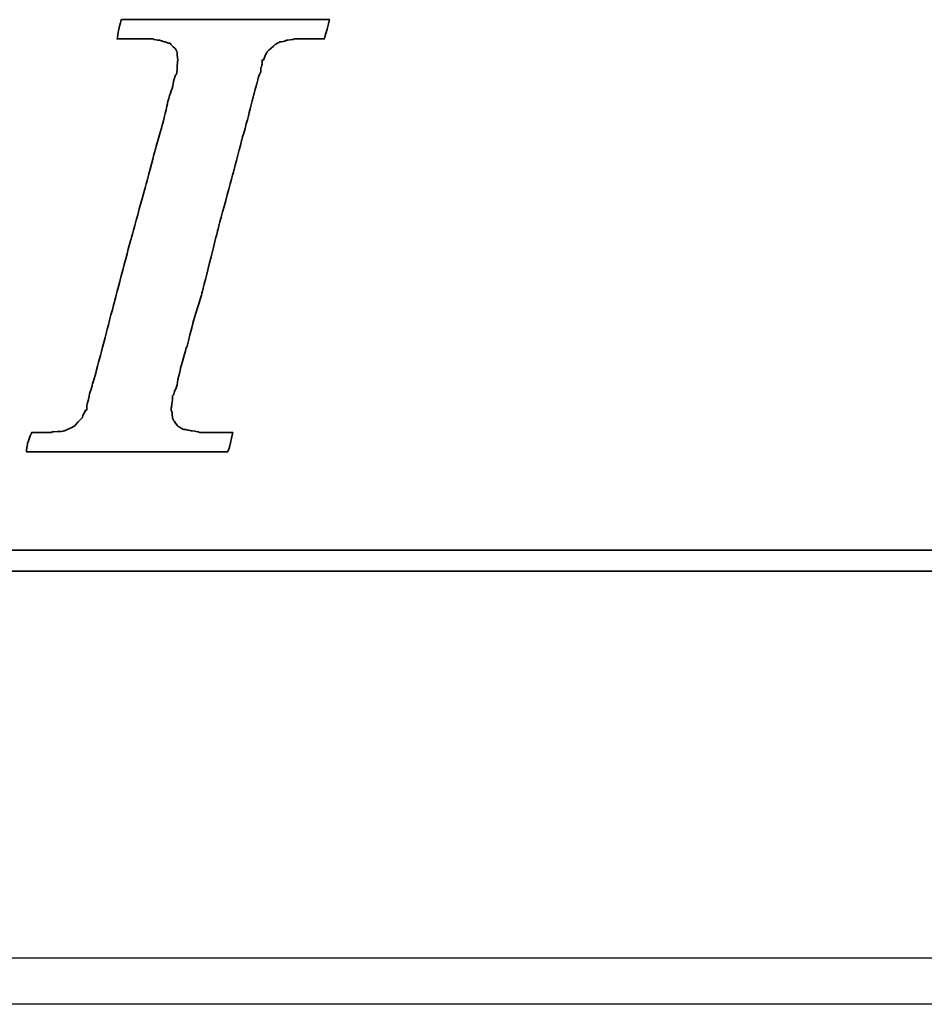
# Model space of a CAD drawing. Header units: millimetres. Extents: x 2891 to 6329, y -1599 to 860.
# Tile 238 of 256: x 3694 to 3703, y -223 to -212. Entities that reach past the tile are written whole.
import ezdxf

# ---------------------------------------------------------------- set-up
doc = ezdxf.new("R2010")
doc.units = ezdxf.units.MM
doc.layers.get('0').update_dxf_attribs({"linetype": 'CONTINUOUS'})
doc.layers.add('DIM', color=4, linetype='CONTINUOUS')
doc.layers.add('layer 1', color=7, linetype='CONTINUOUS')

# ---------------------------------------------------------------- blocks, each defined once
blk = doc.blocks.new('TBI MOTION logo(完整正式版)')
at = {"layer": 'layer 1', "color": 22, "lineweight": 35}
for points, knots in [([(-40.59125, -7.94375), (-40.59125, -7.94375), (-40.97375, -7.94375), (-40.97375, -7.94375), (-40.97375, -7.94375), (-40.97375, -7.94375), (-41.38125, -7.94375), (-41.38125, -7.94375), (-41.38125, -7.94375), (-41.38125, -7.94375), (-41.54875, -7.94375), (-41.54875, -7.94375), (-41.54875, -7.94375), (-41.54875, -7.94375), (-41.59875, -7.94375), (-41.59875, -7.94375), (-41.59875, -7.94375), (-41.59875, -7.94375), (-41.88375, -7.94375), (-41.88375, -7.94375), (-41.88375, -7.94375), (-41.88375, -7.94375), (-41.90875, -7.91875), (-41.90875, -7.91875), (-41.90875, -7.91875), (-41.90875, -7.91875), (-42.19875, -7.87125), (-42.19875, -7.87125), (-42.19875, -7.87125), (-42.19875, -7.87125), (-42.43875, -7.82375), (-42.43875, -7.82375), (-42.43875, -7.82375), (-42.43875, -7.82375), (-42.45875, -7.82375), (-42.45875, -7.82375), (-42.45875, -7.82375), (-42.45875, -7.82375), (-42.48625, -7.82375), (-42.48625, -7.82375), (-42.48625, -7.82375), (-42.48625, -7.82375), (-42.67625, -7.72375), (-42.67625, -7.72375), (-42.67625, -7.72375), (-42.67625, -7.72375), (-42.70125, -7.70375), (-42.70125, -7.70375), (-42.70125, -7.70375), (-42.70125, -7.70375), (-42.72375, -7.67875), (-42.72375, -7.67875), (-42.72375, -7.67875), (-42.72375, -7.67875), (-42.86875, -7.48875), (-42.86875, -7.48875), (-42.86875, -7.48875), (-42.86875, -7.48875), (-42.89375, -7.43875), (-42.89375, -7.43875), (-42.89375, -7.43875), (-42.89375, -7.43875), (-42.91875, -7.38875), (-42.91875, -7.38875), (-42.91875, -7.38875), (-42.91875, -7.38875), (-42.93875, -7.12875), (-42.93875, -7.12875), (-42.93875, -7.12875), (-42.93875, -7.12875), (-42.96375, -7.10375), (-42.96375, -7.10375), (-42.96375, -7.10375), (-42.96375, -7.10375), (-42.96375, -7.05375), (-42.96375, -7.05375), (-42.96375, -7.05375), (-42.96375, -7.05375), (-42.96375, -7.00875), (-42.96375, -7.00875), (-42.96375, -7.00875), (-42.96375, -7.00875), (-42.91875, -6.69625), (-42.91875, -6.69625), (-42.91875, -6.69625), (-42.91875, -6.69625), (-42.91875, -6.62375), (-42.91875, -6.62375), (-42.91875, -6.62375), (-42.91875, -6.62375), (-42.91875, -6.59625), (-42.91875, -6.59625), (-42.91875, -6.59625), (-42.91875, -6.59625), (-42.91875, -6.57375), (-42.91875, -6.57375), (-42.91875, -6.57375), (-42.91875, -6.57375), (-42.91875, -6.52875), (-42.91875, -6.52875), (-42.91875, -6.52875), (-42.91875, -6.52875), (-42.89375, -6.50375), (-42.89375, -6.50375), (-42.89375, -6.50375), (-42.89375, -6.50375), (-42.84375, -6.38375), (-42.84375, -6.38375), (-42.84375, -6.38375), (-42.84375, -6.38375), (-42.84375, -6.35875), (-42.84375, -6.35875), (-42.84375, -6.35875), (-42.84375, -6.35875), (-42.74625, -6.14375), (-42.74625, -6.14375), (-42.74625, -6.14375), (-42.74625, -6.14375), (-42.70125, -5.85375), (-42.70125, -5.85375), (-42.70125, -5.85375), (-42.70125, -5.85375), (-42.60375, -5.47125), (-42.60375, -5.47125), (-42.60375, -5.47125), (-42.60375, -5.47125), (-42.60375, -5.44875), (-42.60375, -5.44875), (-42.60375, -5.44875), (-42.60375, -5.44875), (-42.38875, -4.67875), (-42.38875, -4.67875), (-42.38875, -4.67875), (-42.38875, -4.67875), (-42.36375, -4.65375), (-42.36375, -4.65375), (-42.36375, -4.65375), (-42.36375, -4.65375), (-42.12375, -3.69625), (-42.12375, -3.69625), (-42.12375, -3.69625), (-42.12375, -3.69625), (-42.12375, -3.67374), (-42.12375, -3.67374), (-42.12375, -3.67374), (-42.12375, -3.67374), (-41.78875, -2.59374), (-41.78875, -2.59374), (-41.78875, -2.59374), (-41.78875, -2.59374), (-41.18875, -0.19375), (-41.18875, -0.19375), (-41.18875, -0.19375), (-41.18875, -0.19375), (-40.54375, 2.20624), (-40.54375, 2.20624), (-40.54375, 2.20624), (-40.54375, 2.20624), (-40.25375, 3.30875), (-40.25375, 3.30875), (-40.25375, 3.30875), (-40.25375, 3.30875), (-39.98875, 4.27125), (-39.98875, 4.27125), (-39.98875, 4.27125), (-39.98875, 4.27125), (-39.77375, 5.13125), (-39.77375, 5.13125), (-39.77375, 5.13125), (-39.77375, 5.13125), (-39.67875, 5.47125), (-39.67875, 5.47125), (-39.67875, 5.47125), (-39.67875, 5.47125), (-39.60375, 5.75625), (-39.60375, 5.75625), (-39.60375, 5.75625), (-39.60375, 5.75625), (-39.60375, 5.78125), (-39.60375, 5.78125), (-39.60375, 5.78125), (-39.60375, 5.78125), (-39.50875, 5.97125), (-39.50875, 5.97125), (-39.50875, 5.97125), (-39.50875, 5.97125), (-39.50875, 6.13875), (-39.50875, 6.13875), (-39.50875, 6.13875), (-39.50875, 6.13875), (-39.48625, 6.16625), (-39.48625, 6.16625), (-39.48625, 6.16625), (-39.48625, 6.16625), (-39.46125, 6.28625), (-39.46125, 6.28625), (-39.46125, 6.28625), (-39.46125, 6.28625), (-39.46125, 6.42625), (-39.46125, 6.42625), (-39.46125, 6.42625), (-39.46125, 6.42625), (-39.41375, 6.42625), (-39.41375, 6.42625), (-39.41375, 6.42625), (-39.41375, 6.42625), (-39.29375, 6.69125), (-39.29375, 6.69125), (-39.29375, 6.69125), (-39.29375, 6.69125), (-39.26875, 6.74125), (-39.26875, 6.74125), (-39.26875, 6.74125), (-39.26875, 6.74125), (-39.24375, 6.76625), (-39.24375, 6.76625), (-39.24375, 6.76625), (-39.24375, 6.76625), (-38.98375, 7.00624), (-38.98375, 7.00624), (-38.98375, 7.00624), (-38.98375, 7.00624), (-38.95625, 7.02624), (-38.95625, 7.02624), (-38.95625, 7.02624), (-38.95625, 7.02624), (-38.78875, 7.12624), (-38.78875, 7.12624), (-38.78875, 7.12624), (-38.78875, 7.12624), (-38.76375, 7.12624), (-38.76375, 7.12624), (-38.76375, 7.12624), (-38.76375, 7.12624), (-38.74375, 7.12624), (-38.74375, 7.12624), (-38.74375, 7.12624), (-38.74375, 7.12624), (-38.52875, 7.17125), (-38.52875, 7.17125), (-38.52875, 7.17125), (-38.52875, 7.17125), (-38.52875, 7.19624), (-38.52875, 7.19624), (-38.52875, 7.19624), (-38.52875, 7.19624), (-38.50375, 7.19624), (-38.50375, 7.19624), (-38.50375, 7.19624), (-38.50375, 7.19624), (-38.26125, 7.21875), (-38.26125, 7.21875), (-38.26125, 7.21875), (-38.26125, 7.21875), (-38.23875, 7.24624), (-38.23875, 7.24624), (-38.23875, 7.24624), (-38.23875, 7.24624), (-38.21625, 7.24624), (-38.21625, 7.24624), (-38.21625, 7.24624), (-38.21625, 7.24624), (-38.18875, 7.24624), (-38.18875, 7.24624), (-38.18875, 7.24624), (-38.18875, 7.24624), (-37.90375, 7.24624), (-37.90375, 7.24624), (-37.90375, 7.24624), (-37.90375, 7.24624), (-37.85375, 7.24624), (-37.85375, 7.24624), (-37.85375, 7.24624), (-37.85375, 7.24624), (-37.75875, 7.24624), (-37.75875, 7.24624), (-37.75875, 7.24624), (-37.75875, 7.24624), (-37.42375, 7.24624), (-37.42375, 7.24624), (-37.42375, 7.24624), (-37.42375, 7.24624), (-37.08875, 7.24624), (-37.08875, 7.24624), (-37.08875, 7.24624), (-37.08875, 7.24624), (-37.06375, 7.24624), (-37.06375, 7.24624), (-37.06375, 7.24624), (-37.06375, 7.24624), (-37.06375, 7.26624), (-37.06375, 7.26624), (-37.06375, 7.26624), (-37.06375, 7.26624), (-37.03875, 7.29125), (-37.03875, 7.29125), (-37.03875, 7.29125), (-37.03875, 7.29125), (-37.03875, 7.31625), (-37.03875, 7.31625), (-37.03875, 7.31625), (-37.03875, 7.31625), (-36.94125, 7.67625), (-36.94125, 7.67625), (-36.94125, 7.67625), (-36.94125, 7.67625), (-36.86875, 7.98625), (-36.86875, 7.98625), (-36.86875, 7.98625), (-36.86875, 7.98625), (-36.98875, 7.98625), (-36.98875, 7.98625), (-36.98875, 7.98625), (-36.98875, 7.98625), (-37.42375, 7.98625), (-37.42375, 7.98625), (-37.42375, 7.98625), (-37.42375, 7.98625), (-37.94875, 7.98625), (-37.94875, 7.98625), (-37.94875, 7.98625), (-37.94875, 7.98625), (-38.57375, 7.98625), (-38.57375, 7.98625), (-38.57375, 7.98625), (-38.57375, 7.98625), (-39.29375, 7.98625), (-39.29375, 7.98625), (-39.29375, 7.98625), (-39.29375, 7.98625), (-40.82875, 7.98625), (-40.82875, 7.98625), (-40.82875, 7.98625), (-40.82875, 7.98625), (-42.36375, 7.98625), (-42.36375, 7.98625), (-42.36375, 7.98625), (-42.36375, 7.98625), (-43.08375, 7.98625), (-43.08375, 7.98625), (-43.08375, 7.98625), (-43.08375, 7.98625), (-43.70875, 7.98625), (-43.70875, 7.98625), (-43.70875, 7.98625), (-43.70875, 7.98625), (-44.23375, 7.98625), (-44.23375, 7.98625), (-44.23375, 7.98625), (-44.23375, 7.98625), (-44.66875, 7.98625), (-44.66875, 7.98625), (-44.66875, 7.98625), (-44.66875, 7.98625), (-44.88375, 7.98625), (-44.88375, 7.98625), (-44.88375, 7.98625), (-44.88375, 7.98625), (-44.90875, 7.94125), (-44.90875, 7.94125), (-44.90875, 7.94125), (-44.90875, 7.94125), (-44.90875, 7.91625), (-44.90875, 7.91625), (-44.90875, 7.91625), (-44.90875, 7.91625), (-45.00375, 7.55625), (-45.00375, 7.55625), (-45.00375, 7.55625), (-45.00375, 7.55625), (-45.05375, 7.24624), (-45.05375, 7.24624), (-45.05375, 7.24624), (-45.05375, 7.24624), (-44.61875, 7.24624), (-44.61875, 7.24624), (-44.61875, 7.24624), (-44.61875, 7.24624), (-44.11375, 7.24624), (-44.11375, 7.24624), (-44.11375, 7.24624), (-44.11375, 7.24624), (-43.99375, 7.24624), (-43.99375, 7.24624), (-43.99375, 7.24624), (-43.99375, 7.24624), (-43.94625, 7.24624), (-43.94625, 7.24624), (-43.94625, 7.24624), (-43.94625, 7.24624), (-43.92374, 7.24624), (-43.92374, 7.24624), (-43.92374, 7.24624), (-43.92374, 7.24624), (-43.65875, 7.24624), (-43.65875, 7.24624), (-43.65875, 7.24624), (-43.65875, 7.24624), (-43.63875, 7.21875), (-43.63875, 7.21875), (-43.63875, 7.21875), (-43.63875, 7.21875), (-43.46875, 7.19624), (-43.46875, 7.19624), (-43.46875, 7.19624), (-43.46875, 7.19624), (-43.39875, 7.19624), (-43.39875, 7.19624), (-43.39875, 7.19624), (-43.39875, 7.19624), (-43.37125, 7.17125), (-43.37125, 7.17125), (-43.37125, 7.17125), (-43.37125, 7.17125), (-43.34875, 7.17125), (-43.34875, 7.17125), (-43.34875, 7.17125), (-43.34875, 7.17125), (-43.20375, 7.12624), (-43.20375, 7.12624), (-43.20375, 7.12624), (-43.20375, 7.12624), (-43.05875, 7.07624), (-43.05875, 7.07624), (-43.05875, 7.07624), (-43.05875, 7.07624), (-43.01375, 7.07624), (-43.01375, 7.07624), (-43.01375, 7.07624), (-43.01375, 7.07624), (-42.98875, 7.02624), (-42.98875, 7.02624), (-42.98875, 7.02624), (-42.98875, 7.02624), (-42.79875, 6.86125), (-42.79875, 6.86125), (-42.79875, 6.86125), (-42.79875, 6.86125), (-42.77375, 6.81125), (-42.77375, 6.81125), (-42.77375, 6.81125), (-42.77375, 6.81125), (-42.74625, 6.76625), (-42.74625, 6.76625), (-42.74625, 6.76625), (-42.74625, 6.76625), (-42.72375, 6.47625), (-42.72375, 6.47625), (-42.72375, 6.47625), (-42.72375, 6.47625), (-42.70125, 6.45124), (-42.70125, 6.45124), (-42.70125, 6.45124), (-42.70125, 6.45124), (-42.70125, 6.42625), (-42.70125, 6.42625), (-42.70125, 6.42625), (-42.70125, 6.42625), (-42.72375, 6.40625), (-42.72375, 6.40625), (-42.72375, 6.40625), (-42.72375, 6.40625), (-42.74625, 5.97125), (-42.74625, 5.97125), (-42.74625, 5.97125), (-42.74625, 5.97125), (-42.74625, 5.94625), (-42.74625, 5.94625), (-42.74625, 5.94625), (-42.74625, 5.94625), (-42.74625, 5.92625), (-42.74625, 5.92625), (-42.74625, 5.92625), (-42.74625, 5.92625), (-42.77375, 5.87625), (-42.77375, 5.87625), (-42.77375, 5.87625), (-42.77375, 5.87625), (-42.81875, 5.80625), (-42.81875, 5.80625), (-42.81875, 5.80625), (-42.81875, 5.80625), (-42.86875, 5.63625), (-42.86875, 5.63625), (-42.86875, 5.63625), (-42.86875, 5.63625), (-42.91875, 5.39625), (-42.91875, 5.39625), (-42.91875, 5.39625), (-42.91875, 5.39625), (-42.91875, 5.37124), (-42.91875, 5.37124), (-42.91875, 5.37124), (-42.91875, 5.37124), (-43.01375, 5.10874), (-43.01375, 5.10874), (-43.01375, 5.10874), (-43.01375, 5.10874), (-43.10875, 4.77124), (-43.10875, 4.77124), (-43.10875, 4.77124), (-43.10875, 4.77124), (-43.29875, 3.95625), (-43.29875, 3.95625), (-43.29875, 3.95625), (-43.29875, 3.95625), (-43.58875, 2.95125), (-43.58875, 2.95125), (-43.58875, 2.95125), (-43.58875, 2.95125), (-43.87375, 1.87125), (-43.87375, 1.87125), (-43.87375, 1.87125), (-43.87375, 1.87125), (-44.52625, -0.50374), (-44.52625, -0.50374), (-44.52625, -0.50374), (-44.52625, -0.50374), (-45.14875, -2.85375), (-45.14875, -2.85375), (-45.14875, -2.85375), (-45.14875, -2.85375), (-45.43375, -3.95875), (-45.43375, -3.95875), (-45.43375, -3.95875), (-45.43375, -3.95875), (-45.69875, -4.96875), (-45.69875, -4.96875), (-45.69875, -4.96875), (-45.69875, -4.96875), (-45.91375, -5.78375), (-45.91375, -5.78375), (-45.91375, -5.78375), (-45.91375, -5.78375), (-46.01375, -6.11875), (-46.01375, -6.11875), (-46.01375, -6.11875), (-46.01375, -6.11875), (-46.01375, -6.14375), (-46.01375, -6.14375), (-46.01375, -6.14375), (-46.01375, -6.14375), (-46.10875, -6.40875), (-46.10875, -6.40875), (-46.10875, -6.40875), (-46.10875, -6.40875), (-46.15375, -6.64875), (-46.15375, -6.64875), (-46.15375, -6.64875), (-46.15375, -6.64875), (-46.20375, -6.83875), (-46.20375, -6.83875), (-46.20375, -6.83875), (-46.20375, -6.83875), (-46.22875, -6.93375), (-46.22875, -6.93375), (-46.22875, -6.93375), (-46.22875, -6.93375), (-46.22875, -7.07875), (-46.22875, -7.07875), (-46.22875, -7.07875), (-46.22875, -7.07875), (-46.27375, -7.07875), (-46.27375, -7.07875), (-46.27375, -7.07875), (-46.27375, -7.07875), (-46.39375, -7.34375), (-46.39375, -7.34375), (-46.39375, -7.34375), (-46.39375, -7.34375), (-46.39375, -7.36875), (-46.39375, -7.36875), (-46.39375, -7.36875), (-46.39375, -7.36875), (-46.42125, -7.38875), (-46.42125, -7.38875), (-46.42125, -7.38875), (-46.42125, -7.38875), (-46.68375, -7.67875), (-46.68375, -7.67875), (-46.68375, -7.67875), (-46.68375, -7.67875), (-46.70875, -7.70375), (-46.70875, -7.70375), (-46.70875, -7.70375), (-46.70875, -7.70375), (-46.75375, -7.72375), (-46.75375, -7.72375), (-46.75375, -7.72375), (-46.75375, -7.72375), (-47.08875, -7.87125), (-47.08875, -7.87125), (-47.08875, -7.87125), (-47.08875, -7.87125), (-47.11625, -7.87125), (-47.11625, -7.87125), (-47.11625, -7.87125), (-47.11625, -7.87125), (-47.13875, -7.89375), (-47.13875, -7.89375), (-47.13875, -7.89375), (-47.13875, -7.89375), (-47.56875, -7.91875), (-47.56875, -7.91875), (-47.56875, -7.91875), (-47.56875, -7.91875), (-47.59625, -7.94375), (-47.59625, -7.94375), (-47.59625, -7.94375), (-47.59625, -7.94375), (-47.64375, -7.94375), (-47.64375, -7.94375), (-47.64375, -7.94375), (-47.64375, -7.94375), (-47.73625, -7.94375), (-47.73625, -7.94375), (-47.73625, -7.94375), (-47.73625, -7.94375), (-48.07375, -7.94375), (-48.07375, -7.94375), (-48.07375, -7.94375), (-48.07375, -7.94375), (-48.36125, -7.94375), (-48.36125, -7.94375), (-48.36125, -7.94375), (-48.36125, -7.94375), (-48.36125, -7.96625), (-48.36125, -7.96625), (-48.36125, -7.96625), (-48.36125, -7.96625), (-48.36125, -7.99125), (-48.36125, -7.99125), (-48.36125, -7.99125), (-48.36125, -7.99125), (-48.38875, -8.01375), (-48.38875, -8.01375), (-48.38875, -8.01375), (-48.38875, -8.01375), (-48.50875, -8.34875), (-48.50875, -8.34875), (-48.50875, -8.34875), (-48.50875, -8.34875), (-48.55375, -8.68625), (-48.55375, -8.68625), (-48.55375, -8.68625), (-48.55375, -8.68625), (-48.45875, -8.68625), (-48.45875, -8.68625), (-48.45875, -8.68625), (-48.45875, -8.68625), (-48.07375, -8.68625), (-48.07375, -8.68625), (-48.07375, -8.68625), (-48.07375, -8.68625), (-47.52375, -8.68625), (-47.52375, -8.68625), (-47.52375, -8.68625), (-47.52375, -8.68625), (-46.92375, -8.68625), (-46.92375, -8.68625), (-46.92375, -8.68625), (-46.92375, -8.68625), (-46.25375, -8.68625), (-46.25375, -8.68625), (-46.25375, -8.68625), (-46.25375, -8.68625), (-46.20375, -8.68625), (-46.20375, -8.68625), (-46.20375, -8.68625), (-46.20375, -8.68625), (-44.71375, -8.68625), (-44.71375, -8.68625), (-44.71375, -8.68625), (-44.71375, -8.68625), (-43.22875, -8.68625), (-43.22875, -8.68625), (-43.22875, -8.68625), (-43.22875, -8.68625), (-42.55875, -8.68625), (-42.55875, -8.68625), (-42.55875, -8.68625), (-42.55875, -8.68625), (-42.50875, -8.68625), (-42.50875, -8.68625), (-42.50875, -8.68625), (-42.50875, -8.68625), (-41.93375, -8.68625), (-41.93375, -8.68625), (-41.93375, -8.68625), (-41.93375, -8.68625), (-41.38125, -8.68625), (-41.38125, -8.68625), (-41.38125, -8.68625), (-41.38125, -8.68625), (-40.97375, -8.68625), (-40.97375, -8.68625), (-40.97375, -8.68625), (-40.97375, -8.68625), (-40.78125, -8.68625), (-40.78125, -8.68625), (-40.78125, -8.68625), (-40.78125, -8.68625), (-40.78125, -8.63875), (-40.78125, -8.63875), (-40.78125, -8.63875), (-40.78125, -8.63875), (-40.75875, -8.63875), (-40.75875, -8.63875), (-40.75875, -8.63875), (-40.75875, -8.63875), (-40.66375, -8.27875), (-40.66375, -8.27875), (-40.66375, -8.27875), (-40.66375, -8.27875), (-40.59125, -7.94375), (-40.59125, -7.94375)], [0, 0, 0, 0, 0.00558659, 0.00558659, 0.00558659, 0.0055866, 0.01117318, 0.01117318, 0.01117318, 0.01117319, 0.01675978, 0.01675978, 0.01675978, 0.01675979, 0.02234637, 0.02234637, 0.02234637, 0.02234638, 0.02793296, 0.02793296, 0.02793296, 0.02793297, 0.03351955, 0.03351955, 0.03351955, 0.03351956, 0.03910615, 0.03910615, 0.03910615, 0.03910616, 0.04469274, 0.04469274, 0.04469274, 0.04469275, 0.05027933, 0.05027933, 0.05027933, 0.05027934, 0.05586592, 0.05586592, 0.05586592, 0.05586593, 0.06145251, 0.06145251, 0.06145251, 0.06145252, 0.06703911, 0.06703911, 0.06703911, 0.06703912, 0.0726257, 0.0726257, 0.0726257, 0.07262571, 0.07821229, 0.07821229, 0.07821229, 0.0782123, 0.08379888, 0.08379888, 0.08379888, 0.08379889, 0.08938547, 0.08938547, 0.08938547, 0.08938548, 0.09497207, 0.09497207, 0.09497207, 0.09497208, 0.10055866, 0.10055866, 0.10055866, 0.10055867, 0.10614525, 0.10614525, 0.10614525, 0.10614526, 0.11173184, 0.11173184, 0.11173184, 0.11173185, 0.11731844, 0.11731844, 0.11731844, 0.11731845, 0.12290503, 0.12290503, 0.12290503, 0.12290504, 0.12849162, 0.12849162, 0.12849162, 0.12849163, 0.13407821, 0.13407821, 0.13407821, 0.13407822, 0.1396648, 0.1396648, 0.1396648, 0.13966481, 0.1452514, 0.1452514, 0.1452514, 0.14525141, 0.15083799, 0.15083799, 0.15083799, 0.150838, 0.15642458, 0.15642458, 0.15642458, 0.15642459, 0.16201117, 0.16201117, 0.16201117, 0.16201118, 0.16759777, 0.16759777, 0.16759777, 0.16759778, 0.17318436, 0.17318436, 0.17318436, 0.17318437, 0.17877095, 0.17877095, 0.17877095, 0.17877096, 0.18435754, 0.18435754, 0.18435754, 0.18435755, 0.18994413, 0.18994413, 0.18994413, 0.18994414, 0.19553073, 0.19553073, 0.19553073, 0.19553074, 0.20111732, 0.20111732, 0.20111732, 0.20111733, 0.20670391, 0.20670391, 0.20670391, 0.20670392, 0.2122905, 0.2122905, 0.2122905, 0.21229051, 0.21787709, 0.21787709, 0.21787709, 0.2178771, 0.22346369, 0.22346369, 0.22346369, 0.2234637, 0.22905028, 0.22905028, 0.22905028, 0.22905029, 0.23463687, 0.23463687, 0.23463687, 0.23463688, 0.24022346, 0.24022346, 0.24022346, 0.24022347, 0.24581006, 0.24581006, 0.24581006, 0.24581007, 0.25139665, 0.25139665, 0.25139665, 0.25139666, 0.25698324, 0.25698324, 0.25698324, 0.25698325, 0.26256983, 0.26256983, 0.26256983, 0.26256984, 0.26815642, 0.26815642, 0.26815642, 0.26815643, 0.27374302, 0.27374302, 0.27374302, 0.27374303, 0.27932961, 0.27932961, 0.27932961, 0.27932962, 0.2849162, 0.2849162, 0.2849162, 0.28491621, 0.29050279, 0.29050279, 0.29050279, 0.2905028, 0.29608939, 0.29608939, 0.29608939, 0.2960894, 0.30167598, 0.30167598, 0.30167598, 0.30167599, 0.30726257, 0.30726257, 0.30726257, 0.30726258, 0.31284916, 0.31284916, 0.31284916, 0.31284917, 0.31843575, 0.31843575, 0.31843575, 0.31843576, 0.32402235, 0.32402235, 0.32402235, 0.32402236, 0.32960894, 0.32960894, 0.32960894, 0.32960895, 0.33519553, 0.33519553, 0.33519553, 0.33519554, 0.34078212, 0.34078212, 0.34078212, 0.34078213, 0.34636872, 0.34636872, 0.34636872, 0.34636873, 0.35195531, 0.35195531, 0.35195531, 0.35195532, 0.3575419, 0.3575419, 0.3575419, 0.35754191, 0.36312849, 0.36312849, 0.36312849, 0.3631285, 0.36871508, 0.36871508, 0.36871508, 0.36871509, 0.37430168, 0.37430168, 0.37430168, 0.37430169, 0.37988827, 0.37988827, 0.37988827, 0.37988828, 0.38547486, 0.38547486, 0.38547486, 0.38547487, 0.39106145, 0.39106145, 0.39106145, 0.39106146, 0.39664804, 0.39664804, 0.39664804, 0.39664805, 0.40223464, 0.40223464, 0.40223464, 0.40223465, 0.40782123, 0.40782123, 0.40782123, 0.40782124, 0.41340782, 0.41340782, 0.41340782, 0.41340783, 0.41899441, 0.41899441, 0.41899441, 0.41899442, 0.42458101, 0.42458101, 0.42458101, 0.42458102, 0.4301676, 0.4301676, 0.4301676, 0.43016761, 0.43575419, 0.43575419, 0.43575419, 0.4357542, 0.44134078, 0.44134078, 0.44134078, 0.44134079, 0.44692737, 0.44692737, 0.44692737, 0.44692738, 0.45251397, 0.45251397, 0.45251397, 0.45251398, 0.45810056, 0.45810056, 0.45810056, 0.45810057, 0.46368715, 0.46368715, 0.46368715, 0.46368716, 0.46927374, 0.46927374, 0.46927374, 0.46927375, 0.47486034, 0.47486034, 0.47486034, 0.47486035, 0.48044693, 0.48044693, 0.48044693, 0.48044694, 0.48603352, 0.48603352, 0.48603352, 0.48603353, 0.49162011, 0.49162011, 0.49162011, 0.49162012, 0.4972067, 0.4972067, 0.4972067, 0.49720671, 0.5027933, 0.5027933, 0.5027933, 0.50279331, 0.50837989, 0.50837989, 0.50837989, 0.5083799, 0.51396648, 0.51396648, 0.51396648, 0.51396649, 0.51955307, 0.51955307, 0.51955307, 0.51955308, 0.52513966, 0.52513966, 0.52513966, 0.52513967, 0.53072626, 0.53072626, 0.53072626, 0.53072627, 0.53631285, 0.53631285, 0.53631285, 0.53631286, 0.54189944, 0.54189944, 0.54189944, 0.54189945, 0.54748603, 0.54748603, 0.54748603, 0.54748604, 0.55307263, 0.55307263, 0.55307263, 0.55307264, 0.55865922, 0.55865922, 0.55865922, 0.55865923, 0.56424581, 0.56424581, 0.56424581, 0.56424582, 0.5698324, 0.5698324, 0.5698324, 0.56983241, 0.57541899, 0.57541899, 0.57541899, 0.575419, 0.58100559, 0.58100559, 0.58100559, 0.5810056, 0.58659218, 0.58659218, 0.58659218, 0.58659219, 0.59217877, 0.59217877, 0.59217877, 0.59217878, 0.59776536, 0.59776536, 0.59776536, 0.59776537, 0.60335196, 0.60335196, 0.60335196, 0.60335197, 0.60893855, 0.60893855, 0.60893855, 0.60893856, 0.61452514, 0.61452514, 0.61452514, 0.61452515, 0.62011173, 0.62011173, 0.62011173, 0.62011174, 0.62569832, 0.62569832, 0.62569832, 0.62569833, 0.63128492, 0.63128492, 0.63128492, 0.63128493, 0.63687151, 0.63687151, 0.63687151, 0.63687152, 0.6424581, 0.6424581, 0.6424581, 0.64245811, 0.64804469, 0.64804469, 0.64804469, 0.6480447, 0.65363128, 0.65363128, 0.65363128, 0.65363129, 0.65921788, 0.65921788, 0.65921788, 0.65921789, 0.66480447, 0.66480447, 0.66480447, 0.66480448, 0.67039106, 0.67039106, 0.67039106, 0.67039107, 0.67597765, 0.67597765, 0.67597765, 0.67597766, 0.68156425, 0.68156425, 0.68156425, 0.68156426, 0.68715084, 0.68715084, 0.68715084, 0.68715085, 0.69273743, 0.69273743, 0.69273743, 0.69273744, 0.69832402, 0.69832402, 0.69832402, 0.69832403, 0.70391061, 0.70391061, 0.70391061, 0.70391062, 0.70949721, 0.70949721, 0.70949721, 0.70949722, 0.7150838, 0.7150838, 0.7150838, 0.71508381, 0.72067039, 0.72067039, 0.72067039, 0.7206704, 0.72625698, 0.72625698, 0.72625698, 0.72625699, 0.73184358, 0.73184358, 0.73184358, 0.73184359, 0.73743017, 0.73743017, 0.73743017, 0.73743018, 0.74301676, 0.74301676, 0.74301676, 0.74301677, 0.74860335, 0.74860335, 0.74860335, 0.74860336, 0.75418994, 0.75418994, 0.75418994, 0.75418995, 0.75977654, 0.75977654, 0.75977654, 0.75977655, 0.76536313, 0.76536313, 0.76536313, 0.76536314, 0.77094972, 0.77094972, 0.77094972, 0.77094973, 0.77653631, 0.77653631, 0.77653631, 0.77653632, 0.78212291, 0.78212291, 0.78212291, 0.78212292, 0.7877095, 0.7877095, 0.7877095, 0.78770951, 0.79329609, 0.79329609, 0.79329609, 0.7932961, 0.79888268, 0.79888268, 0.79888268, 0.79888269, 0.80446927, 0.80446927, 0.80446927, 0.80446928, 0.81005587, 0.81005587, 0.81005587, 0.81005588, 0.81564246, 0.81564246, 0.81564246, 0.81564247, 0.82122905, 0.82122905, 0.82122905, 0.82122906, 0.82681564, 0.82681564, 0.82681564, 0.82681565, 0.83240223, 0.83240223, 0.83240223, 0.83240224, 0.83798883, 0.83798883, 0.83798883, 0.83798884, 0.84357542, 0.84357542, 0.84357542, 0.84357543, 0.84916201, 0.84916201, 0.84916201, 0.84916202, 0.8547486, 0.8547486, 0.8547486, 0.85474861, 0.8603352, 0.8603352, 0.8603352, 0.86033521, 0.86592179, 0.86592179, 0.86592179, 0.8659218, 0.87150838, 0.87150838, 0.87150838, 0.87150839, 0.87709497, 0.87709497, 0.87709497, 0.87709498, 0.88268156, 0.88268156, 0.88268156, 0.88268157, 0.88826816, 0.88826816, 0.88826816, 0.88826817, 0.89385475, 0.89385475, 0.89385475, 0.89385476, 0.89944134, 0.89944134, 0.89944134, 0.89944135, 0.90502793, 0.90502793, 0.90502793, 0.90502794, 0.91061453, 0.91061453, 0.91061453, 0.91061454, 0.91620112, 0.91620112, 0.91620112, 0.91620113, 0.92178771, 0.92178771, 0.92178771, 0.92178772, 0.9273743, 0.9273743, 0.9273743, 0.92737431, 0.93296089, 0.93296089, 0.93296089, 0.9329609, 0.93854749, 0.93854749, 0.93854749, 0.9385475, 0.94413408, 0.94413408, 0.94413408, 0.94413409, 0.94972067, 0.94972067, 0.94972067, 0.94972068, 0.95530726, 0.95530726, 0.95530726, 0.95530727, 0.96089385, 0.96089385, 0.96089385, 0.96089386, 0.96648045, 0.96648045, 0.96648045, 0.96648046, 0.97206704, 0.97206704, 0.97206704, 0.97206705, 0.97765363, 0.97765363, 0.97765363, 0.97765364, 0.98324022, 0.98324022, 0.98324022, 0.98324023, 0.98882682, 0.98882682, 0.98882682, 0.98882683, 0.99441341, 0.99441341, 0.99441341, 0.99441342, 1, 1, 1, 1]), ([(75.90875, -9.47875), (75.90875, -9.47875), (75.90875, -12.28625), (75.90875, -12.28625), (75.90875, -12.28625), (75.90875, -12.28625), (75.90875, -12.47875), (75.90875, -12.47875), (75.90875, -12.47875), (75.90875, -12.47875), (75.71625, -12.47875), (75.71625, -12.47875), (75.71625, -12.47875), (75.71625, -12.47875), (-88.32875, -12.47875), (-88.32875, -12.47875), (-88.32875, -12.47875), (-88.32875, -12.47875), (-88.32875, -13.29375), (-88.32875, -13.29375), (-88.32875, -13.29375), (-88.32875, -13.29375), (82.89125, -13.29375), (82.89125, -13.29375), (82.89125, -13.29375), (82.89125, -13.29375), (75.90875, -9.47875), (75.90875, -9.47875)], [0, 0, 0, 0, 0.14285714, 0.14285714, 0.14285714, 0.14285715, 0.28571429, 0.28571429, 0.28571429, 0.2857143, 0.42857143, 0.42857143, 0.42857143, 0.42857144, 0.57142857, 0.57142857, 0.57142857, 0.57142858, 0.71428571, 0.71428571, 0.71428571, 0.71428572, 0.85714286, 0.85714286, 0.85714286, 0.85714287, 1, 1, 1, 1])]:
    blk.add_open_spline(points, degree=3, knots=knots, dxfattribs=at)

msp = doc.modelspace()

# ---------------------------------------------------------------- linework, layer by layer
at = {"linetype": 'Continuous'}
msp.add_line((3899.613, -222.56), (3641.125, -222.561), dxfattribs=at)
msp.add_open_spline([(3899.492, -223.06), (3641.125, -223.06)], degree=1, dxfattribs=at)

# ---------------------------------------------------------------- block references
at = {"layer": 'DIM', "color": 7, "xscale": 0.2802190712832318, "yscale": 0.2802190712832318, "zscale": 0.2802190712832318}
msp.add_blockref('TBI MOTION logo(完整正式版)', (3707.366, -214.653), dxfattribs=at)

doc.saveas('drawing.dxf')
